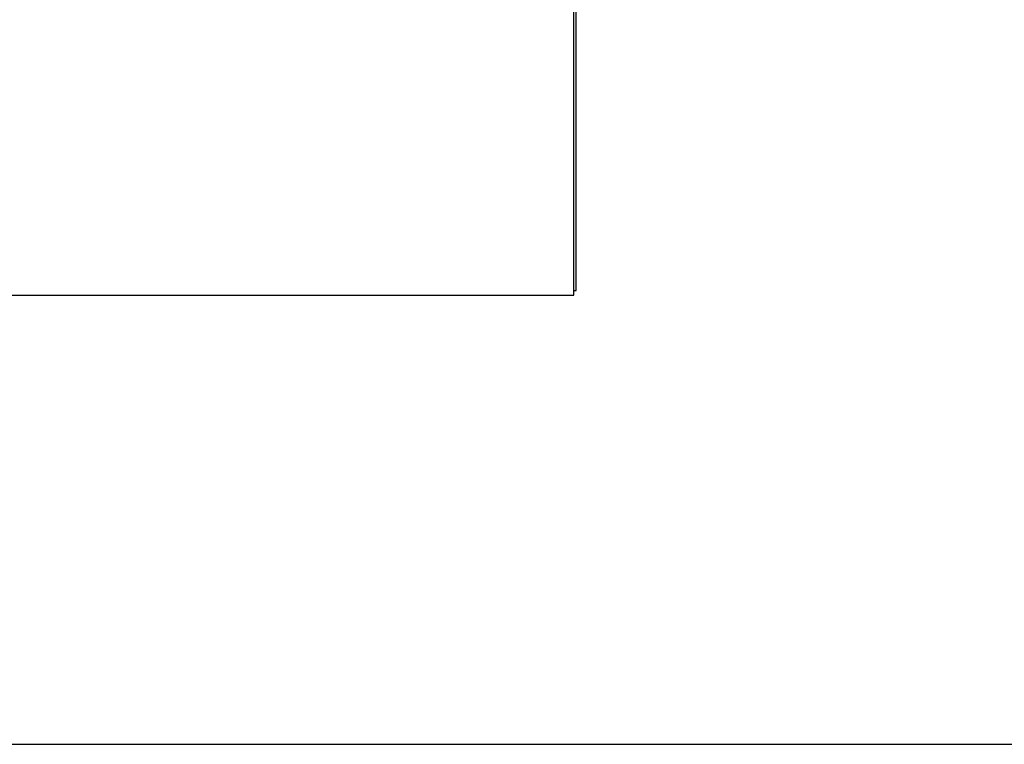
# Model space of a CAD drawing. Header units: inches. Extents: x 0 to 212, y 0 to 138.
# Tile 9 of 43: x 85 to 108, y 0 to 17. Entities that reach past the tile are written whole.
import ezdxf

# ---------------------------------------------------------------- set-up
doc = ezdxf.new("R2010")
doc.units = ezdxf.units.IN
doc.header["$LTSCALE"] = 11.6875
doc.header["$MEASUREMENT"] = 0
doc.layers.get('0').update_dxf_attribs({"linetype": 'CONTINUOUS'})

msp = doc.modelspace()

# ---------------------------------------------------------------- linework, layer by layer
at = {"color": 3, "linetype": 'Continuous'}
for p, q in [((98.224, 10.438), (98.224, 82.23)), ((98.172, 10.334), (98.172, 17.514)), ((62.276, 10.334), (98.172, 10.334))]:
    msp.add_line(p, q, dxfattribs=at)
at = {"color": 7, "linetype": 'Continuous'}
for p, q in [((98.172, 10.438), (98.224, 10.438)), ((0, 0), (212.5, 0))]:
    msp.add_line(p, q, dxfattribs=at)

doc.saveas('drawing.dxf')
